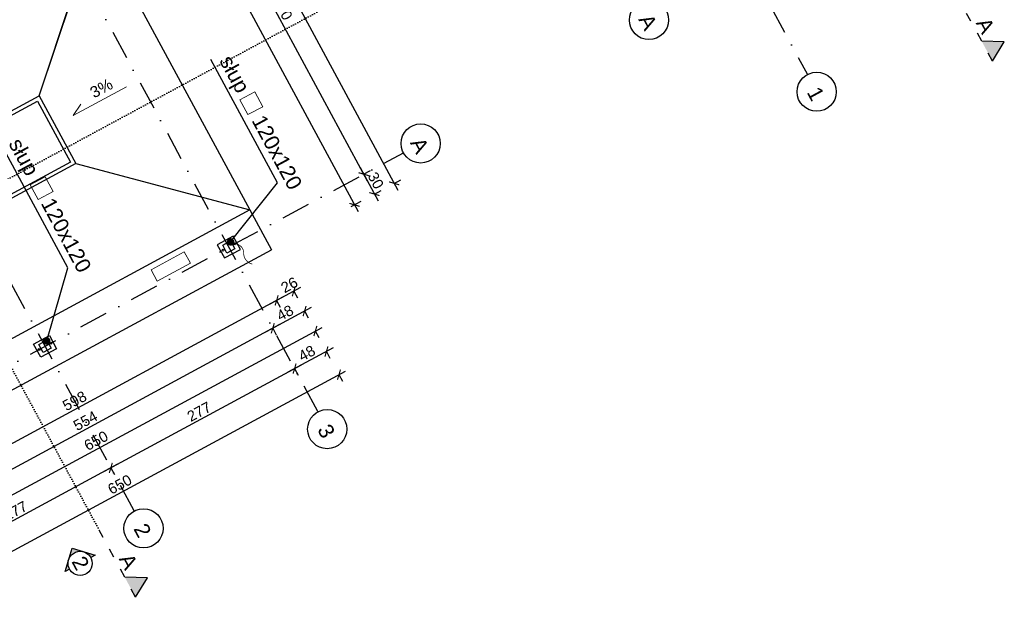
# Model space of a CAD drawing. Header units: millimetres. Extents: x -667476 to -405070, y -32043 to 330643.
# Tile 52 of 55: x -589689 to -576632, y 237755 to 245643. Entities that reach past the tile are written whole.
import ezdxf
from ezdxf.enums import TextEntityAlignment as Align

# ---------------------------------------------------------------- set-up
doc = ezdxf.new("R2010")
doc.units = ezdxf.units.MM
doc.header["$LTSCALE"] = 10
for name, pattern in [('ACAD_ISO03W100', [30, 12, -18]), ('DASHDOT', [25.4, 12.7, -6.35, 0, -6.35]), ('DASHED', [19.05, 12.7, -6.35]), ('DOT2', [3.175, 0, -3.175])]:
    doc.linetypes.add(name, pattern=pattern)
for name, color, linetype in [('01 - konstukcja', 7, 'Continuous'), ('02 - drzwi', 252, 'Continuous'), ('02 - drzwi widok', 252, 'Continuous'), ('02-element ponizej', 250, 'Continuous'), ('02-element powyzej', 250, 'DASHED'), ('02-elementy wyposazenia', 250, 'Continuous'), ('03 - instalacje', 2, 'Continuous'), ('04 - hatch sciany', 250, 'Continuous'), ('05 - grafika', 251, 'Continuous'), ('05 - osie', 1, 'DASHDOT'), ('05 - przekroj', 3, 'Continuous'), ('05 - tekst', 1, 'Continuous'), ('05 - tekst 01', 1, 'Continuous'), ('05-grafika', 251, 'Continuous'), ('05-osie', 1, 'DASHDOT'), ('05-przekroj', 3, 'Continuous'), ('05-tekst', 1, 'Continuous'), ('05-wymiary', 3, 'Continuous'), ('05-wymiary PB', 3, 'Continuous'), ('100_rzut', 3, 'Continuous')]:
    doc.layers.add(name, color=color, linetype=linetype)
doc.layers.get('100_rzut').off()
doc.styles.add('1-100', font='arial.ttf', dxfattribs={"height": 200})
doc.styles.add('1-50', font='arial.ttf', dxfattribs={"height": 100})
doc.styles.get("Standard").update_dxf_attribs({"font": 'arial.ttf'})
doc.dimstyles.new('1-100', dxfattribs={"dimtxt": 140, "dimasz": 100, "dimexe": 100, "dimexo": 300, "dimgap": 30, "dimtad": 1, "dimdec": 0, "dimlfac": 0.1, "dimtxsty": 'Standard', "dimblk": 'ARCHTICK', "dimcen": 0.09, "dimdle": 100, "dimclre": 252, "dimadec": 0, "dimazin": 0, "dimtfac": 1, "dimtdec": 0, "dimtmove": 0, "dimatfit": 3, "dimfxl": 1, "dimfxlon": 1, "dimarcsym": 0})

# ---------------------------------------------------------------- blocks, each defined once
blk = doc.blocks.new('ozn osi')
at = {"layer": '05-grafika'}
blk.add_circle((0, 160.3), 130, dxfattribs=at)
at = {"layer": '05-osie', "style": '1-50', "flags": 12}
blk.add_attdef('NUMER_OSI', (-60, 203.5), '', height=100, rotation=270, dxfattribs=at)
blk = doc.blocks.new('_ArchTick')
at = {"color": 0, "linetype": 'ByBlock', "const_width": 0.15}
blk.add_lwpolyline([(-0.5, -0.5), (0.5, 0.5)], dxfattribs=at)
blk = doc.blocks.new('*D864')
at = {"layer": '05-wymiary', "color": 0, "lineweight": -2, "transparency": 16777216}
blk.add_line((-590225, 252396), (-585201, 243099), dxfattribs=at)
at = {"layer": '05-wymiary', "color": 252, "lineweight": -2, "transparency": 16777216}
for p, q in [((-590222, 252284), (-590090, 252355)), ((-585293, 243163), (-585161, 243235))]:
    blk.add_line(p, q, dxfattribs=at)
at = {"layer": 'Defpoints', "color": 0, "transparency": 16777216}
for p in [(-591509, 251589), (-585249, 243187), (-586351, 242591)]:
    blk.add_point(p, dxfattribs=at)
at = {"layer": '05-wymiary', "color": 0, "lineweight": -2, "transparency": 16777216, "xscale": 100, "yscale": 100, "zscale": 100}
for p, rotation in [((-590178, 252308), 118.3889074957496), ((-585249, 243187), 298.3889074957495)]:
    blk.add_blockref('_ArchTick', p, dxfattribs=dict(at, rotation=rotation))
at = {"layer": '05-wymiary', "color": 0, "transparency": 16777216, "insert": (-587624, 247796), "char_height": 140, "attachment_point": 5, "rotation": 298.3889}
blk.add_mtext('1037', dxfattribs=at)
blk = doc.blocks.new('*D869')
at = {"layer": '05-wymiary', "color": 0, "lineweight": -2, "transparency": 16777216}
blk.add_line((-587505, 247992), (-585080, 243506), dxfattribs=at)
at = {"layer": '05-wymiary', "color": 252, "lineweight": -2, "transparency": 16777216}
for p, q in [((-587458, 247904), (-587369, 247952)), ((-585128, 243593), (-585039, 243641))]:
    blk.add_line(p, q, dxfattribs=at)
at = {"layer": 'Defpoints', "color": 0, "transparency": 16777216}
for p in [(-589140, 246995), (-585127, 243594), (-586810, 242684)]:
    blk.add_point(p, dxfattribs=at)
at = {"layer": '05-wymiary', "color": 0, "lineweight": -2, "transparency": 16777216, "xscale": 100, "yscale": 100, "zscale": 100}
for p, rotation in [((-587457, 247904), 118.3889074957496), ((-585127, 243594), 298.3889074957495)]:
    blk.add_blockref('_ArchTick', p, dxfattribs=dict(at, rotation=rotation))
at = {"layer": '05-wymiary', "color": 0, "transparency": 16777216, "insert": (-586203, 245797), "char_height": 140, "attachment_point": 5, "rotation": 298.3889}
blk.add_mtext('490', dxfattribs=at)
blk = doc.blocks.new('*D870')
at = {"layer": '05-wymiary', "color": 0, "lineweight": -2, "transparency": 16777216}
blk.add_line((-585175, 243682), (-584937, 243242), dxfattribs=at)
at = {"layer": '05-wymiary', "color": 252, "lineweight": -2, "transparency": 16777216}
for p, q in [((-585128, 243593), (-585039, 243641)), ((-584986, 243329), (-584897, 243377))]:
    blk.add_line(p, q, dxfattribs=at)
at = {"layer": 'Defpoints', "color": 0, "transparency": 16777216}
for p in [(-584985, 243330), (-586810, 242684), (-586351, 242591)]:
    blk.add_point(p, dxfattribs=at)
at = {"layer": '05-wymiary', "color": 0, "lineweight": -2, "transparency": 16777216, "xscale": 100, "yscale": 100, "zscale": 100}
for p, rotation in [((-585127, 243594), 118.3889074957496), ((-584985, 243330), 298.3889074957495)]:
    blk.add_blockref('_ArchTick', p, dxfattribs=dict(at, rotation=rotation))
at = {"layer": '05-wymiary', "color": 0, "transparency": 16777216, "insert": (-584967, 243510), "char_height": 140, "attachment_point": 5, "rotation": 298.3889}
blk.add_mtext('30', dxfattribs=at)
blk = doc.blocks.new('*D871')
at = {"layer": '05-wymiary', "color": 0, "lineweight": -2, "transparency": 16777216}
blk.add_line((-593356, 259448), (-584674, 243384), dxfattribs=at)
at = {"layer": '05-wymiary', "color": 252, "lineweight": -2, "transparency": 16777216}
for p, q in [((-593309, 259359), (-593220, 259407)), ((-584722, 243471), (-584634, 243519))]:
    blk.add_line(p, q, dxfattribs=at)
at = {"layer": 'Defpoints', "color": 0, "transparency": 16777216}
for p in [(-594937, 258480), (-584722, 243472), (-586351, 242591)]:
    blk.add_point(p, dxfattribs=at)
at = {"layer": '05-wymiary', "color": 0, "lineweight": -2, "transparency": 16777216, "xscale": 100, "yscale": 100, "zscale": 100}
for p, rotation in [((-593308, 259360), 118.3889074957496), ((-584722, 243472), 298.3889074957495)]:
    blk.add_blockref('_ArchTick', p, dxfattribs=dict(at, rotation=rotation))
at = {"layer": '05-wymiary', "color": 0, "transparency": 16777216, "insert": (-588926, 251464), "char_height": 140, "attachment_point": 5, "rotation": 298.3889}
blk.add_mtext('1806', dxfattribs=at)
blk = doc.blocks.new('*D872')
at = {"layer": '05-wymiary', "color": 0, "lineweight": -2, "transparency": 16777216}
blk.add_line((-585966, 242090), (-586370, 241871), dxfattribs=at)
at = {"layer": '05-wymiary', "color": 252, "lineweight": -2, "transparency": 16777216}
for p, q in [((-586054, 242043), (-586006, 241954)), ((-586283, 241919), (-586235, 241831))]:
    blk.add_line(p, q, dxfattribs=at)
at = {"layer": 'Defpoints', "color": 0, "transparency": 16777216}
for p in [(-589181, 247282), (-586351, 242591), (-586282, 241919)]:
    blk.add_point(p, dxfattribs=at)
at = {"layer": '05-wymiary', "color": 0, "lineweight": -2, "transparency": 16777216, "xscale": 100, "yscale": 100, "zscale": 100}
for p, rotation in [((-586054, 242042), 28.38890749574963), ((-586282, 241919), 208.3889074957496)]:
    blk.add_blockref('_ArchTick', p, dxfattribs=dict(at, rotation=rotation))
at = {"layer": '05-wymiary', "color": 0, "transparency": 16777216, "insert": (-586113, 242125), "char_height": 140, "attachment_point": 5, "rotation": 28.3889}
blk.add_mtext('26', dxfattribs=at)
blk = doc.blocks.new('*D873')
at = {"layer": '05-wymiary', "color": 0, "lineweight": -2, "transparency": 16777216}
blk.add_line((-586194, 241966), (-591631, 239028), dxfattribs=at)
at = {"layer": '05-wymiary', "color": 252, "lineweight": -2, "transparency": 16777216}
for p, q in [((-586283, 241919), (-586235, 241831)), ((-591544, 239076), (-591496, 238987))]:
    blk.add_line(p, q, dxfattribs=at)
at = {"layer": 'Defpoints', "color": 0, "transparency": 16777216}
for p in [(-589181, 247282), (-594442, 244439), (-591543, 239075)]:
    blk.add_point(p, dxfattribs=at)
at = {"layer": '05-wymiary', "color": 0, "lineweight": -2, "transparency": 16777216, "xscale": 100, "yscale": 100, "zscale": 100}
for p, rotation in [((-586282, 241919), 28.38890749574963), ((-591543, 239075), 208.3889074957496)]:
    blk.add_blockref('_ArchTick', p, dxfattribs=dict(at, rotation=rotation))
at = {"layer": '05-wymiary', "color": 0, "transparency": 16777216, "insert": (-588961, 240586), "char_height": 140, "attachment_point": 5, "rotation": 28.3889}
blk.add_mtext('598', dxfattribs=at)
blk = doc.blocks.new('*D875')
at = {"layer": '05-wymiary', "color": 0, "lineweight": -2, "transparency": 16777216}
blk.add_line((-585823, 241826), (-586421, 241502), dxfattribs=at)
at = {"layer": '05-wymiary', "color": 252, "lineweight": -2, "transparency": 16777216}
for p, q in [((-585912, 241779), (-585863, 241690)), ((-586334, 241551), (-586286, 241462))]:
    blk.add_line(p, q, dxfattribs=at)
at = {"layer": 'Defpoints', "color": 0, "transparency": 16777216}
for p in [(-586351, 242591), (-586773, 242363), (-586333, 241550)]:
    blk.add_point(p, dxfattribs=at)
at = {"layer": '05-wymiary', "color": 0, "lineweight": -2, "transparency": 16777216, "xscale": 100, "yscale": 100, "zscale": 100}
for p, rotation in [((-585911, 241778), 28.38890749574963), ((-586333, 241550), 208.3889074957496)]:
    blk.add_blockref('_ArchTick', p, dxfattribs=dict(at, rotation=rotation))
at = {"layer": '05-wymiary', "color": 0, "transparency": 16777216, "insert": (-586170, 241753), "char_height": 140, "attachment_point": 5, "rotation": 28.3889}
blk.add_mtext('48', dxfattribs=at)
blk = doc.blocks.new('*D890')
at = {"layer": '05-wymiary', "color": 0, "lineweight": -2, "transparency": 16777216}
blk.add_line((-586245, 241598), (-591295, 238868), dxfattribs=at)
at = {"layer": '05-wymiary', "color": 252, "lineweight": -2, "transparency": 16777216}
for p, q in [((-586334, 241551), (-586286, 241462)), ((-591208, 238917), (-591160, 238828))]:
    blk.add_line(p, q, dxfattribs=at)
at = {"layer": 'Defpoints', "color": 0, "transparency": 16777216}
for p in [(-586773, 242363), (-591789, 239993), (-591207, 238916)]:
    blk.add_point(p, dxfattribs=at)
at = {"layer": '05-wymiary', "color": 0, "lineweight": -2, "transparency": 16777216, "xscale": 100, "yscale": 100, "zscale": 100}
for p, rotation in [((-586333, 241550), 28.38890749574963), ((-591207, 238916), 208.3889074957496)]:
    blk.add_blockref('_ArchTick', p, dxfattribs=dict(at, rotation=rotation))
at = {"layer": '05-wymiary', "color": 0, "transparency": 16777216, "insert": (-588818, 240322), "char_height": 140, "attachment_point": 5, "rotation": 28.3889}
blk.add_mtext('554', dxfattribs=at)
blk = doc.blocks.new('*D876')
at = {"layer": '05-wymiary', "color": 0, "lineweight": -2, "transparency": 16777216}
blk.add_line((-591575, 238376), (-585680, 241562), dxfattribs=at)
at = {"layer": '05-wymiary', "color": 252, "lineweight": -2, "transparency": 16777216}
for p, q in [((-585769, 241515), (-585721, 241426)), ((-591487, 238425), (-591439, 238336))]:
    blk.add_line(p, q, dxfattribs=at)
at = {"layer": 'Defpoints', "color": 0, "transparency": 16777216}
for p in [(-586351, 242591), (-585768, 241514), (-592069, 239501)]:
    blk.add_point(p, dxfattribs=at)
at = {"layer": '05-wymiary', "color": 0, "lineweight": -2, "transparency": 16777216, "xscale": 100, "yscale": 100, "zscale": 100}
for p, rotation in [((-585768, 241514), 28.38890749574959), ((-591487, 238424), 208.3889074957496)]:
    blk.add_blockref('_ArchTick', p, dxfattribs=dict(at, rotation=rotation))
at = {"layer": '05-wymiary', "color": 0, "transparency": 16777216, "insert": (-588676, 240058), "char_height": 140, "attachment_point": 5, "rotation": 28.3889}
blk.add_mtext('650', dxfattribs=at)
blk = doc.blocks.new('*D889')
at = {"layer": '05-wymiary', "color": 0, "lineweight": -2, "transparency": 16777216}
blk.add_line((-591261, 237796), (-585367, 240981), dxfattribs=at)
at = {"layer": '05-wymiary', "color": 252, "lineweight": -2, "transparency": 16777216}
for p, q in [((-585455, 240935), (-585407, 240846)), ((-591173, 237844), (-591125, 237755))]:
    blk.add_line(p, q, dxfattribs=at)
at = {"layer": 'Defpoints', "color": 0, "transparency": 16777216}
for p in [(-586234, 242375), (-585455, 240934), (-591952, 239285)]:
    blk.add_point(p, dxfattribs=at)
at = {"layer": '05-wymiary', "color": 0, "lineweight": -2, "transparency": 16777216, "xscale": 100, "yscale": 100, "zscale": 100}
for p, rotation in [((-585455, 240934), 28.38890749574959), ((-591173, 237843), 208.3889074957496)]:
    blk.add_blockref('_ArchTick', p, dxfattribs=dict(at, rotation=rotation))
at = {"layer": '05-wymiary', "color": 0, "transparency": 16777216, "insert": (-588362, 239478), "char_height": 140, "attachment_point": 5, "rotation": 28.3889}
blk.add_mtext('650', dxfattribs=at)
blk = doc.blocks.new('*D892')
at = {"layer": '05-wymiary', "color": 0, "lineweight": -2, "transparency": 16777216}
blk.add_line((-585956, 241062), (-588569, 239650), dxfattribs=at)
at = {"layer": '05-wymiary', "color": 252, "lineweight": -2, "transparency": 16777216}
for p, q in [((-586044, 241015), (-585996, 240926)), ((-588481, 239698), (-588433, 239609))]:
    blk.add_line(p, q, dxfattribs=at)
at = {"layer": 'Defpoints', "color": 0, "transparency": 16777216}
for p in [(-586656, 242147), (-589305, 241222), (-588481, 239697)]:
    blk.add_point(p, dxfattribs=at)
at = {"layer": '05-wymiary', "color": 0, "lineweight": -2, "transparency": 16777216, "xscale": 100, "yscale": 100, "zscale": 100}
for p, rotation in [((-586044, 241014), 28.38890749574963), ((-588481, 239697), 208.3889074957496)]:
    blk.add_blockref('_ArchTick', p, dxfattribs=dict(at, rotation=rotation))
at = {"layer": '05-wymiary', "color": 0, "transparency": 16777216, "insert": (-587310, 240444), "char_height": 140, "attachment_point": 5, "rotation": 28.3889}
blk.add_mtext('277', dxfattribs=at)
blk = doc.blocks.new('*D893')
at = {"layer": '05-wymiary', "color": 0, "lineweight": -2, "transparency": 16777216}
blk.add_line((-588393, 239745), (-591005, 238333), dxfattribs=at)
at = {"layer": '05-wymiary', "color": 252, "lineweight": -2, "transparency": 16777216}
for p, q in [((-588481, 239698), (-588433, 239609)), ((-590918, 238381), (-590870, 238292))]:
    blk.add_line(p, q, dxfattribs=at)
at = {"layer": 'Defpoints', "color": 0, "transparency": 16777216}
for p in [(-589305, 241222), (-591742, 239905), (-590917, 238380)]:
    blk.add_point(p, dxfattribs=at)
at = {"layer": '05-wymiary', "color": 0, "lineweight": -2, "transparency": 16777216, "xscale": 100, "yscale": 100, "zscale": 100}
for p, rotation in [((-588481, 239697), 28.38890749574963), ((-590917, 238380), 208.3889074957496)]:
    blk.add_blockref('_ArchTick', p, dxfattribs=dict(at, rotation=rotation))
at = {"layer": '05-wymiary', "color": 0, "transparency": 16777216, "insert": (-589747, 239127), "char_height": 140, "attachment_point": 5, "rotation": 28.3889}
blk.add_mtext('277', dxfattribs=at)
blk = doc.blocks.new('rozeta')
at = {"layer": '05-przekroj'}
h = blk.add_hatch(color=256, dxfattribs=at)
h.paths.add_polyline_path([(-113, -113), (-227, -227), (-160, -227, -0.198912)])
h.paths.add_polyline_path([(0, 0), (-113, -113, -0.414214), (113, -113)])
h.paths.add_polyline_path([(113, -113, -0.198912), (160, -227), (227, -227)])
for points in [[(-160, -227), (-227, -227), (0, 0), (227, -227)], [(227, -227), (160, -227)]]:
    blk.add_lwpolyline(points, dxfattribs=at)
blk.add_circle((0, -227), 160, dxfattribs=at)
blk = doc.blocks.new('myjnia ręczna')
at = {"layer": '04 - hatch sciany'}
h = blk.add_hatch(color=256, dxfattribs=at)
h.dxf.hatch_style = 2
h.paths.add_polyline_path([(478991, -869378), (478471, -869378), (478471, -875158), (480491, -875158), (480491, -869378), (479971, -869378), (479971, -869278), (480591, -869278), (480591, -875258), (478371, -875258), (478371, -869278), (478991, -869278)])
at = {"layer": '01 - konstukcja'}
for points in [[(478991, -869378), (478471, -869378), (478471, -875158), (480491, -875158), (480491, -869378), (479971, -869378), (479971, -869278), (480591, -869278), (480591, -875258), (478371, -875258), (478371, -869278), (478991, -869278)], [(468244, -869558), (468364, -869558), (468364, -869438), (468244, -869438)], [(473144, -869558), (473264, -869558), (473264, -869438), (473144, -869438)], [(480804, -869558), (480924, -869558), (480924, -869438), (480804, -869438)], [(485704, -869558), (485824, -869558), (485824, -869438), (485704, -869438)], [(468244, -872328), (468364, -872328), (468364, -872208), (468244, -872208)], [(473144, -872328), (473264, -872328), (473264, -872208), (473144, -872208)], [(480804, -872328), (480924, -872328), (480924, -872208), (480804, -872208)], [(485704, -872328), (485824, -872328), (485824, -872208), (485704, -872208)], [(468244, -875098), (468364, -875098), (468364, -874978), (468244, -874978)], [(473144, -875098), (473264, -875098), (473264, -874978), (473144, -874978)], [(478044, -875098), (478164, -875098), (478164, -874978), (478044, -874978)], [(480804, -875098), (480924, -875098), (480924, -874978), (480804, -874978)], [(485704, -875098), (485824, -875098), (485824, -874978), (485704, -874978)]]:
    blk.add_lwpolyline(points, close=True, dxfattribs=at)
at = {"layer": '02 - drzwi'}
blk.add_lwpolyline([(479011, -868338), (479051, -868338), (479051, -869278), (479011, -869278)], close=True, dxfattribs=at)
at = {"layer": '02 - drzwi widok', "lineweight": 0}
blk.add_arc((479011, -869278), 940, 360, 87.5611, dxfattribs=at)
at = {"layer": '02-element ponizej', "color": 251}
for p, q in [((468004, -875518), (468004, -869018)), ((472904, -869018), (468004, -869018)), ((470244, -870758), (468604, -869018)), ((468604, -869018), (468604, -875518)), ((471264, -870758), (472894, -869018)), ((472904, -875518), (472904, -869018)), ((477804, -869018), (472904, -869018)), ((475144, -870758), (473504, -869018)), ((473504, -869018), (473504, -875518)), ((476164, -870758), (477794, -869018)), ((477794, -875518), (477794, -869018)), ((481164, -869018), (477794, -869018)), ((481164, -869018), (481164, -875518)), ((481164, -869018), (486064, -869018)), ((483824, -870758), (485464, -869018)), ((485464, -875518), (485464, -869018)), ((486064, -875518), (486064, -869018)), ((470244, -873778), (468604, -875518)), ((471264, -873778), (472894, -875518)), ((475144, -873778), (473504, -875518)), ((476164, -873778), (477794, -875518)), ((482804, -873778), (481164, -875518)), ((483824, -873778), (485464, -875518)), ((472894, -875518), (468004, -875518)), ((477794, -875518), (472904, -875518)), ((477794, -875518), (481164, -875518)), ((481164, -875518), (486064, -875518))]:
    blk.add_line(p, q, dxfattribs=at)
for points in [[(470244, -873778), (471264, -873778), (471264, -870758), (470244, -870758)], [(475144, -873778), (476164, -873778), (476164, -870758), (475144, -870758)], [(482804, -873778), (483824, -873778), (483824, -870758), (482804, -870758)]]:
    blk.add_lwpolyline(points, close=True, dxfattribs=at)
blk.add_lwpolyline([(470689, -873518, 1), (470809, -873518, 1)], format="xyb", close=True, dxfattribs=at)
at = {"layer": '02-element powyzej', "linetype": 'DASHED'}
blk.add_line((478991, -869378), (479971, -869378), dxfattribs=at)
blk = doc.blocks.new('*D896')
at = {"layer": '05-wymiary', "color": 0, "lineweight": -2, "transparency": 16777216}
blk.add_line((-585533, 241290), (-586132, 240967), dxfattribs=at)
at = {"layer": '05-wymiary', "color": 252, "lineweight": -2, "transparency": 16777216}
for p, q in [((-585622, 241243), (-585574, 241154)), ((-586044, 241015), (-585996, 240926))]:
    blk.add_line(p, q, dxfattribs=at)
at = {"layer": 'Defpoints', "color": 0, "transparency": 16777216}
for p in [(-586868, 242539), (-586351, 242591), (-586044, 241014)]:
    blk.add_point(p, dxfattribs=at)
at = {"layer": '05-wymiary', "color": 0, "lineweight": -2, "transparency": 16777216, "xscale": 100, "yscale": 100, "zscale": 100}
for p, rotation in [((-585621, 241242), 28.38890749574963), ((-586044, 241014), 208.3889074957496)]:
    blk.add_blockref('_ArchTick', p, dxfattribs=dict(at, rotation=rotation))
at = {"layer": '05-wymiary', "color": 0, "transparency": 16777216, "insert": (-585881, 241218), "char_height": 140, "attachment_point": 5, "rotation": 28.3889}
blk.add_mtext('48', dxfattribs=at)

msp = doc.modelspace()

# ---------------------------------------------------------------- hatches: boundary and pattern name
at = {"layer": '05-przekroj'}
h = msp.add_hatch(color=256, dxfattribs=at)
h.dxf.hatch_style = 1
h.paths.add_polyline_path([(-576631.6, 245349.3), (-576931.4, 245357.7), (-576788.8, 245093.8)])
h = msp.add_hatch(color=256, dxfattribs=at)
h.dxf.hatch_style = 1
h.paths.add_polyline_path([(-587996.4, 238240), (-588296.3, 238248.5), (-588153.7, 237984.6)])

# ---------------------------------------------------------------- linework, layer by layer
at = {"layer": '02-element ponizej', "color": 251}
msp.add_line((-589431.3, 244632.1), (-588680.2, 246902.2), dxfattribs=at)
for points in [[(-591582.9, 242366.7), (-592020.3, 243176), (-589451.5, 244564.3), (-589014, 243755)], [(-586857.4, 242772.2), (-587068.6, 242658.1), (-586973.5, 242482.1), (-586762.3, 242596.2), (-586857.4, 242772.2)], [(-589199.2, 241279.2), (-589410.3, 241165.1), (-589505.4, 241341.1), (-589294.3, 241455.2), (-589199.2, 241279.2)]]:
    msp.add_lwpolyline(points, close=True, dxfattribs=at)
for centre in [(-586838, 242669), (-586992.9, 242585.3), (-589274.9, 241352), (-589429.7, 241268.3)]:
    msp.add_circle(centre, 12, dxfattribs=at)
at = {"layer": '02-elementy wyposazenia', "linetype": 'Continuous', "lineweight": 0}
msp.add_lwpolyline([(-587865.3, 242176.3), (-587946.1, 242325.9), (-587506.3, 242563.6), (-587425.4, 242414)], close=True, dxfattribs=at)
at = {"layer": '03 - instalacje', "linetype": 'DASHED', "ltscale": 2, "const_width": 10}
msp.add_lwpolyline([(-586838, 242669, -0.4207553), (-586719, 242548.7, 0.349578), (-586605.7, 242401.6, -0.757748)], format="xyb", dxfattribs=at)
at = {"layer": '05 - przekroj', "linetype": 'DOT2'}
for p, q in [((-599690, 259330.4), (-588634.2, 238873.7)), ((-595949.7, 240229.6), (-585639.7, 245801.6))]:
    msp.add_line(p, q, dxfattribs=at)
at = {"layer": '05-grafika', "linetype": 'Continuous', "lineweight": 0, "ltscale": 0.2}
for p, q in [((-588271.4, 244752.7), (-588977.8, 244370.9)), ((-588977.8, 244370.9), (-588877.9, 244520.5))]:
    msp.add_line(p, q, dxfattribs=at)
at = {"layer": '05-osie', "ltscale": 3}
for p, q in [((-589148.4, 263244.5), (-579242.9, 244916.4)), ((-596789.8, 260897.8), (-585734, 240441.1)), ((-599226.6, 259580.8), (-588170.9, 239124.1)), ((-594910.3, 238306.4), (-584600.3, 243878.4))]:
    msp.add_line(p, q, dxfattribs=at)
at = {"layer": '05-przekroj', "linetype": 'ACAD_ISO03W100'}
for points in [[(-576788.8, 245093.8), (-577269.4, 245983)], [(-588153.7, 237984.6), (-588634.2, 238873.7)]]:
    msp.add_lwpolyline(points, dxfattribs=at)
at = {"layer": '05-przekroj'}
for points in [[(-576788.8, 245093.8), (-576631.6, 245349.3), (-576931.4, 245357.7)], [(-588153.7, 237984.6), (-587996.4, 238240), (-588296.3, 238248.5)]]:
    msp.add_lwpolyline(points, dxfattribs=at)
at = {"layer": '05-tekst', "linetype": 'Continuous', "lineweight": 0}
for points in [[(-586572.4, 244685), (-586466.6, 244489.3), (-586662.4, 244383.5), (-586768.2, 244579.2)], [(-589352.9, 243558.7), (-589247.1, 243362.9), (-589442.8, 243257.1), (-589548.6, 243452.9)]]:
    msp.add_lwpolyline(points, close=True, dxfattribs=at)

# ---------------------------------------------------------------- block references
at = {"layer": '05 - osie'}
ref = msp.add_blockref('ozn osi', (-581626.2, 245486.4), dxfattribs=dict(at, xscale=2, yscale=2, zscale=2, rotation=298.3889074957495))
ref.add_attrib('NUMER_OSI', 'A', dxfattribs={"height": 200, "rotation": 298.38891, "style": '1-50'}).set_placement((-581444.1, 245564.9), align=Align.CENTER)
ref = msp.add_blockref('ozn osi', (-579401.4, 244535.2), dxfattribs=dict(at, xscale=2, yscale=2, zscale=2, rotation=298.3889074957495))
ref.add_attrib('NUMER_OSI', '1', dxfattribs={"height": 200, "rotation": 298.38891, "style": '1-50'}).set_placement((-579219.2, 244613.7), align=Align.CENTER)
ref = msp.add_blockref('ozn osi', (-584653.6, 243849.5), dxfattribs=dict(at, xscale=2, yscale=2, zscale=2, rotation=298.3889074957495))
ref.add_attrib('NUMER_OSI', 'A', dxfattribs={"height": 200, "rotation": 298.38891, "style": '1-50'}).set_placement((-584471.5, 243928), align=Align.CENTER)
ref = msp.add_blockref('ozn osi', (-585892.5, 240060), dxfattribs=dict(at, xscale=2, yscale=2, zscale=2, rotation=298.3889074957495))
ref.add_attrib('NUMER_OSI', '3', dxfattribs={"height": 200, "rotation": 298.38891, "style": '1-50'}).set_placement((-585710.3, 240138.5), align=Align.CENTER)
ref = msp.add_blockref('ozn osi', (-588329.3, 238743), dxfattribs=dict(at, xscale=2, yscale=2, zscale=2, rotation=298.3889074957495))
ref.add_attrib('NUMER_OSI', '2', dxfattribs={"height": 200, "rotation": 298.38891, "style": '1-50'}).set_placement((-588147.2, 238821.4), align=Align.CENTER)
at = {"layer": '05-wymiary PB', "rotation": 28.38890749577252}
msp.add_blockref('rozeta', (-588995.3, 238631), dxfattribs=at)
at = {"layer": '100_rzut', "xscale": -1, "rotation": 298.3889074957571}
msp.add_blockref('myjnia ręczna', (400673.9, 244047.6), dxfattribs=at)

# ---------------------------------------------------------------- texts
at = {"layer": '05 - tekst', "linetype": 'Continuous', "lineweight": 0, "insert": (-588606.1, 244733.9), "char_height": 150, "attachment_point": 5, "rotation": 28.33349, "style": '1-100'}
msp.add_mtext('\\A1;3%', dxfattribs=at)
at = {"layer": '05 - tekst 01', "insert": (-588830.2, 238550.8), "char_height": 200, "width": 656.167, "attachment_point": 1, "rotation": 298.38891, "style": '1-100'}
msp.add_mtext('2', dxfattribs=at)
at = {"layer": '05-tekst', "char_height": 200, "width": 656.167, "attachment_point": 1, "rotation": 298.38891, "style": '1-100'}
for insert in [(-576837.2, 245694.9), (-588202.1, 238585.6)]:
    msp.add_mtext('A', dxfattribs=dict(at, insert=insert))
at = {"layer": '05-tekst', "linetype": 'Continuous', "lineweight": 0, "char_height": 200, "attachment_point": 5, "rotation": 298.38891, "style": '1-100'}
for insert in [(-586516, 244265.6), (-589311.3, 243166.7)]:
    msp.add_mtext('\\A1;słup     120x120', dxfattribs=dict(at, insert=insert))

# ---------------------------------------------------------------- dimensions: what is measured, and where the dimension line sits
at = {"layer": '05-wymiary'}
for base, p1, p2, angle, picture, middle in [((-584721.6, 243471.8), (-594937.2, 258479.6), (-586350.5, 242591.4), 298.38891, '*D871', (-588925.7, 251464.1)), ((-585768.4, 241514.3), (-592068.8, 239501), (-586350.5, 242591.4), 28.38891, '*D876', (-588675.8, 240058.4)), ((-586333.3, 241550), (-586350.5, 242591.4), (-586772.8, 242363.2), 28.38891, '*D875', (-586170.4, 241753.4)), ((-585454.6, 240933.8), (-591952, 239284.9), (-586233.7, 242375.3), 28.38891, '*D889', (-588362, 239477.8))]:
    dim = msp.add_linear_dim(base=base, p1=p1, p2=p2, angle=angle, dimstyle='1-100', dxfattribs=at)
    dim.commit()
    dim.dimension.update_dxf_attribs({"geometry": picture, "text_midpoint": middle})
for base, p1, p2, angle, override, picture, middle in [((-585248.5, 243187), (-591508.5, 251588.5), (-586350.5, 242591.4), 298.38891, {"dimtmove": 1, "dimfxl": 50}, '*D864', (-587623.9, 247795.6)), ((-585127.3, 243593.6), (-589139.6, 246994.9), (-586809.9, 242684.2), 298.38891, {"dimtmove": 1}, '*D869', (-586202.8, 245797.2)), ((-591543.2, 239075.3), (-589181.2, 247282.2), (-594442, 244439), 28.38891, {"dimtmove": 1}, '*D873', (-588961.1, 240586.2)), ((-584984.6, 243329.6), (-586809.9, 242684.2), (-586350.5, 242591.4), 298.38891, {"dimtmove": 1}, '*D870', (-584966.6, 243509.9)), ((-586043.7, 241014.2), (-586350.5, 242591.4), (-586867.9, 242539.2), 28.38891, {"dimtmove": 1}, '*D896', (-585880.8, 241217.6)), ((-591207.1, 238916), (-586772.8, 242363.2), (-591789.2, 239993.1), 28.38891, {"dimtmove": 1}, '*D890', (-588818.3, 240322)), ((-588480.6, 239697.2), (-586656, 242147.1), (-589304.8, 241222.2), 28.38891, {"dimtmove": 1}, '*D892', (-587309.8, 240443.9)), ((-590917.5, 238380.2), (-589304.8, 241222.2), (-591741.7, 239905.2), 28.38891, {"dimtmove": 1}, '*D893', (-589746.7, 239126.9))]:
    dim = msp.add_linear_dim(base=base, p1=p1, p2=p2, angle=angle, dimstyle='1-100', override=override, dxfattribs=at)
    dim.commit()
    dim.dimension.update_dxf_attribs({"geometry": picture, "text_midpoint": middle})
dim = msp.add_linear_dim(base=(-586282.4, 241918.5), p1=(-586350.5, 242591.4), p2=(-589181.2, 247282.2), angle=28.38891, dimstyle='1-100', dxfattribs=at)
dim.commit()
dim.dimension.update_dxf_attribs({"geometry": '*D872', "text_midpoint": (-586065.2, 242035.9), "dimtype": 160})

# ---------------------------------------------------------------- leaders
at = {"layer": '05 - grafika', "annotation_type": 0, "has_hookline": 1, "hookline_direction": 1, "horizontal_direction": (-0.475454, 0.879741, 0)}
for points in [[(-586892.4, 242695.7), (-586269.7, 243478.8), (-587155.2, 245117.2)], [(-589330.9, 241381.7), (-589050.2, 242352.4), (-589935.7, 243990.9)]]:
    msp.add_leader(points, dimstyle='1-100', override={"dimgap": 100, "dimtad": 0, "dimldrblk": 'Dot'}, dxfattribs=at)

doc.saveas('drawing.dxf')
